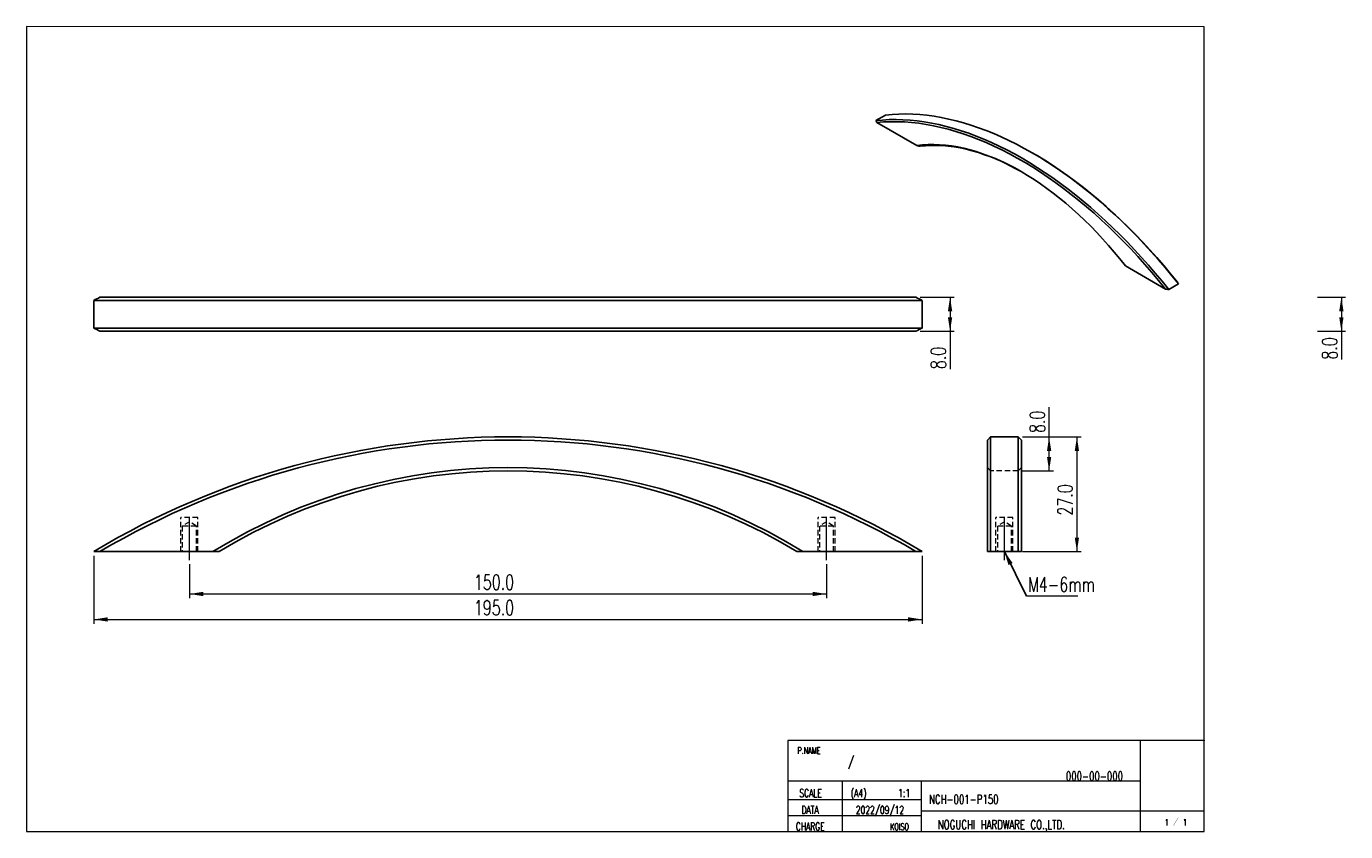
# Model space of a CAD drawing. Header units: millimetres. Extents: x 9 to 320, y 10 to 200.
import ezdxf

# ---------------------------------------------------------------- set-up
doc = ezdxf.new("R2010")
doc.units = ezdxf.units.MM
doc.header["$PDSIZE"] = -1
doc.linetypes.add('CENTERX2', pattern=[20.32, 12.7, -2.54, 2.54, -2.54])
doc.linetypes.add('HIDDEN', pattern=[1.905, 1.27, -0.635])
doc.styles.add('SLDTEXTSTYLE0', font='TXT', dxfattribs={"width": 0.62, "bigfont": 'bigfont'})
doc.styles.add('SLDTEXTSTYLE1', font='TXT', dxfattribs={"width": 0.7, "bigfont": 'bigfont'})
doc.styles.get("Standard").update_dxf_attribs({"font": 'txt', "bigfont": 'bigfont'})
doc.dimstyles.new('SLDDIMSTYLE0', dxfattribs={"dimtxt": 3.5, "dimasz": 3.302, "dimexe": 0, "dimexo": 0.0625, "dimgap": 0.875, "dimtad": 1, "dimdec": 1, "dimrnd": 1e-09, "dimzin": 4, "dimdsep": 46, "dimtxsty": 'SLDTEXTSTYLE1', "dimsah": 1, "dimcen": 0.09, "dimadec": 0, "dimazin": 1, "dimtfac": 1, "dimtdec": 1, "dimtofl": 0, "dimtmove": 0, "dimatfit": 3, "dimfxl": 1, "dimfrac": 2, "dimtolj": 1, "dimtzin": 12, "dimarcsym": 0})
doc.dimstyles.new('SLDDIMSTYLE1', dxfattribs={"dimtxt": 0.18, "dimasz": 3.302, "dimexe": 0, "dimexo": 0.0625, "dimgap": 0, "dimtad": 0, "dimtih": 1, "dimtoh": 1, "dimdec": 0, "dimrnd": 1e-09, "dimzin": 0, "dimdsep": 46, "dimtxsty": 'Standard', "dimsah": 1, "dimcen": 0.09, "dimadec": 0, "dimazin": 0, "dimtfac": 3.302, "dimtdec": 0, "dimtofl": 0, "dimtmove": 0, "dimatfit": 3, "dimfxl": 1, "dimfrac": 2, "dimtolj": 1, "dimtzin": 0, "dimarcsym": 0})

# ---------------------------------------------------------------- blocks, each defined once
blk = doc.blocks.new('_D')
at = {"color": 7, "linetype": 'Continuous', "lineweight": 0}
for p, q in [((47.58, 73.1), (47.58, 65.1)), ((197.58, 73.1), (197.58, 65.1)), ((47.58, 66.1), (197.58, 66.1))]:
    blk.add_line(p, q, dxfattribs=at)
at = {"color": 7, "linetype": 'Continuous', "lineweight": 18}
for points in [[(47.58, 66.1), (50.88, 65.59), (50.88, 66.61)], [(197.58, 66.1), (194.27, 66.61), (194.27, 65.59)]]:
    blk.add_solid(points, dxfattribs=at)
at = {"color": 7, "linetype": 'Continuous', "lineweight": 18, "insert": (114.57, 70.61), "char_height": 3.5, "attachment_point": 1, "style": 'SLDTEXTSTYLE1'}
blk.add_mtext('150.0', dxfattribs=at)
blk = doc.blocks.new('_D_1')
at = {"color": 7, "linetype": 'Continuous', "lineweight": 0}
for p, q in [((25.08, 75.1), (25.08, 59.1)), ((220.08, 75.1), (220.08, 59.1)), ((25.08, 60.1), (220.08, 60.1))]:
    blk.add_line(p, q, dxfattribs=at)
at = {"color": 7, "linetype": 'Continuous', "lineweight": 18}
for points in [[(25.08, 60.1), (28.38, 59.59), (28.38, 60.61)], [(220.08, 60.1), (216.77, 60.61), (216.77, 59.59)]]:
    blk.add_solid(points, dxfattribs=at)
at = {"color": 7, "linetype": 'Continuous', "lineweight": 18, "insert": (114.57, 64.61), "char_height": 3.5, "attachment_point": 1, "style": 'SLDTEXTSTYLE1'}
blk.add_mtext('195.0', dxfattribs=at)
blk = doc.blocks.new('_D_2')
at = {"color": 7, "linetype": 'Continuous', "lineweight": 0}
for p, q in [((313.12, 135.99), (319.76, 135.99)), ((318.76, 135.99), (318.76, 127.99)), ((313.12, 127.99), (319.76, 127.99)), ((318.76, 127.99), (318.76, 121.3))]:
    blk.add_line(p, q, dxfattribs=at)
at = {"color": 7, "linetype": 'Continuous', "lineweight": 18}
for points in [[(318.76, 135.99), (318.25, 132.69), (319.27, 132.69)], [(318.76, 127.99), (319.27, 131.29), (318.25, 131.29)]]:
    blk.add_solid(points, dxfattribs=at)
at = {"color": 7, "linetype": 'Continuous', "lineweight": 18, "insert": (314.25, 121.3), "char_height": 3.5, "attachment_point": 1, "rotation": 90, "style": 'SLDTEXTSTYLE1'}
blk.add_mtext('8.0', dxfattribs=at)
blk = doc.blocks.new('_D_3')
at = {"color": 7, "linetype": 'Continuous', "lineweight": 0}
for p, q in [((219.61, 135.99), (227.65, 135.99)), ((226.65, 135.99), (226.65, 127.99)), ((219.61, 127.99), (227.65, 127.99)), ((226.65, 127.99), (226.65, 119.06))]:
    blk.add_line(p, q, dxfattribs=at)
at = {"color": 7, "linetype": 'Continuous', "lineweight": 18}
for points in [[(226.65, 135.99), (226.14, 132.69), (227.16, 132.69)], [(226.65, 127.99), (227.16, 131.29), (226.14, 131.29)]]:
    blk.add_solid(points, dxfattribs=at)
at = {"color": 7, "linetype": 'Continuous', "lineweight": 18, "insert": (222.14, 119.06), "char_height": 3.5, "attachment_point": 1, "rotation": 90, "style": 'SLDTEXTSTYLE1'}
blk.add_mtext('8.0', dxfattribs=at)
blk = doc.blocks.new('_D_4')
at = {"color": 7, "linetype": 'Continuous', "lineweight": 0}
for p, q in [((243.68, 103.1), (257.51, 103.1)), ((256.51, 103.1), (256.51, 76.1)), ((243.68, 76.1), (257.51, 76.1))]:
    blk.add_line(p, q, dxfattribs=at)
at = {"color": 7, "linetype": 'Continuous', "lineweight": 18}
for points in [[(256.51, 103.1), (256, 99.8), (257.01, 99.8)], [(256.51, 76.1), (257.01, 79.4), (256, 79.4)]]:
    blk.add_solid(points, dxfattribs=at)
at = {"color": 7, "linetype": 'Continuous', "lineweight": 18, "insert": (251.99, 84.59), "char_height": 3.5, "attachment_point": 1, "rotation": 90, "style": 'SLDTEXTSTYLE1'}
blk.add_mtext('27.0', dxfattribs=at)
blk = doc.blocks.new('_D_5')
at = {"color": 7, "linetype": 'Continuous', "lineweight": 0}
for p, q in [((249.96, 103.1), (249.96, 110.13)), ((243.68, 103.1), (250.96, 103.1)), ((249.96, 95.1), (249.96, 103.1)), ((243.68, 95.1), (250.96, 95.1))]:
    blk.add_line(p, q, dxfattribs=at)
at = {"color": 7, "linetype": 'Continuous', "lineweight": 18}
for points in [[(249.96, 103.1), (249.46, 99.8), (250.47, 99.8)], [(249.96, 95.1), (250.47, 98.4), (249.46, 98.4)]]:
    blk.add_solid(points, dxfattribs=at)
at = {"color": 7, "linetype": 'Continuous', "lineweight": 18, "insert": (245.45, 104.02), "char_height": 3.5, "attachment_point": 1, "rotation": 90, "style": 'SLDTEXTSTYLE1'}
blk.add_mtext('8.0', dxfattribs=at)
blk = doc.blocks.new('SW_NOTE_0')
at = {"color": 0, "linetype": 'Continuous', "lineweight": 0}
blk.add_line((12.09, 0), (0, 0), dxfattribs=at)
at = {"color": 0, "linetype": 'Continuous', "lineweight": 0, "insert": (0.41, 4.48), "char_height": 3.5, "attachment_point": 1, "style": 'SLDTEXTSTYLE1'}
blk.add_mtext('M4-6mm', dxfattribs=at)

msp = doc.modelspace()

# ---------------------------------------------------------------- linework, layer by layer
at = {"color": 7, "linetype": 'Continuous', "lineweight": 18}
for p, q in [((286.45, 199.7), (9.22, 199.79)), ((9.22, 199.79), (9.22, 10.12)), ((286.45, 10.12), (286.45, 199.7)), ((188.49, 31.58), (188.49, 10.12)), ((286.45, 31.58), (188.49, 31.58)), ((271.45, 10.12), (271.45, 31.58)), ((188.49, 22.12), (271.45, 22.12)), ((201.24, 22.12), (201.24, 10.12)), ((219.89, 10.12), (219.89, 22.12)), ((188.49, 17.69), (219.89, 17.69)), ((188.49, 13.89), (219.89, 13.89)), ((219.89, 15.02), (286.45, 15.02)), ((9.22, 10.12), (158.81, 10.12)), ((158.81, 10.12), (286.45, 10.12))]:
    msp.add_line(p, q, dxfattribs=at)
at = {"color": 7, "linetype": 'Continuous', "lineweight": 25}
for p, q in [((209.17, 177.59), (211.47, 178.91)), ((209.42, 177.13), (218.83, 171.71)), ((246.22, 169.88), (245.95, 170.03)), ((267.93, 143.36), (277.33, 137.93)), ((278.11, 137.79), (280.41, 139.11)), ((220.08, 135.24), (25.08, 135.24)), ((25.08, 128.74), (25.08, 135.24)), ((26.54, 135.99), (218.61, 135.99)), ((220.08, 128.74), (220.08, 135.24)), ((25.08, 128.74), (220.08, 128.74)), ((218.61, 127.99), (26.54, 127.99)), ((236.18, 103.1), (235.43, 102.35)), ((242.68, 103.1), (236.18, 103.1)), ((236.18, 103.1), (236.18, 76.1)), ((243.43, 102.35), (242.68, 103.1)), ((242.68, 76.1), (242.68, 103.1)), ((235.43, 76.1), (235.43, 102.35)), ((243.43, 102.35), (243.43, 76.1)), ((26.54, 76.1), (53.14, 76.1)), ((192.01, 76.1), (218.61, 76.1)), ((236.18, 76.1), (242.68, 76.1))]:
    msp.add_line(p, q, dxfattribs=at)
at = {"color": 7, "linetype": 'HIDDEN', "lineweight": 18}
for p, q in [((236.18, 95.1), (235.43, 95.85)), ((242.68, 95.1), (236.18, 95.1)), ((243.43, 95.85), (242.68, 95.1)), ((45.58, 76.1), (45.58, 84.1)), ((49.58, 84.1), (45.58, 84.1)), ((49.58, 76.1), (49.58, 84.1)), ((195.58, 76.1), (195.58, 84.1)), ((199.58, 84.1), (195.58, 84.1)), ((199.58, 76.1), (199.58, 84.1)), ((237.43, 76.1), (237.43, 84.1)), ((241.43, 84.1), (237.43, 84.1)), ((237.43, 76.1), (237.43, 84.1)), ((241.43, 84.1), (237.43, 84.1)), ((241.43, 76.1), (241.43, 84.1)), ((241.43, 76.1), (241.43, 84.1)), ((47.58, 83.09), (45.93, 82.1)), ((49.23, 82.1), (45.93, 82.1)), ((45.93, 82.1), (45.93, 76.1)), ((49.23, 82.1), (47.58, 83.09)), ((49.23, 76.1), (49.23, 82.1)), ((197.58, 83.09), (195.93, 82.1)), ((199.23, 82.1), (195.93, 82.1)), ((195.93, 82.1), (195.93, 76.1)), ((199.23, 82.1), (197.58, 83.09)), ((199.23, 76.1), (199.23, 82.1)), ((239.43, 83.09), (237.78, 82.1)), ((241.08, 82.1), (237.78, 82.1)), ((237.78, 82.1), (237.78, 76.1)), ((241.08, 82.1), (239.43, 83.09)), ((241.08, 76.1), (241.08, 82.1))]:
    msp.add_line(p, q, dxfattribs=at)
at = {"color": 7, "linetype": 'CENTERX2', "lineweight": 18}
for p, q in [((47.58, 74.1), (47.58, 84.1)), ((197.58, 74.1), (197.58, 84.1)), ((239.43, 74.1), (239.43, 84.1))]:
    msp.add_line(p, q, dxfattribs=at)
at = {"color": 7, "linetype": 'Continuous', "lineweight": 25, "flags": 128}
for points in [[(209.17, 177.59), (210.74, 177.73), (212.32, 177.82), (213.94, 177.84), (215.57, 177.8), (217.22, 177.69), (218.9, 177.53), (220.59, 177.3), (222.3, 177), (224.02, 176.65), (225.76, 176.23), (227.51, 175.75), (229.27, 175.21), (231.04, 174.6), (232.83, 173.94), (234.62, 173.22), (236.41, 172.43), (238.22, 171.59), (240.02, 170.69), (241.83, 169.73), (243.64, 168.71), (245.45, 167.64), (247.26, 166.51), (249.07, 165.32), (250.87, 164.09), (252.67, 162.8), (254.46, 161.45), (256.24, 160.06), (258.01, 158.61), (259.78, 157.12), (261.53, 155.58), (263.26, 153.99), (264.99, 152.36), (266.7, 150.68), (268.39, 148.96), (270.06, 147.19), (271.71, 145.39), (273.35, 143.54), (274.96, 141.66), (276.55, 139.74), (278.11, 137.79)], [(277.33, 137.93), (275.74, 139.9), (274.14, 141.82), (272.5, 143.71), (270.85, 145.56), (269.17, 147.37), (267.48, 149.14), (265.77, 150.86), (264.04, 152.54), (262.29, 154.17), (260.54, 155.76), (258.76, 157.29), (256.98, 158.78), (255.19, 160.22), (253.39, 161.6), (251.58, 162.93), (249.76, 164.21), (247.94, 165.44), (246.12, 166.6), (244.29, 167.72), (242.46, 168.77), (240.64, 169.77), (238.81, 170.7), (236.99, 171.58), (235.18, 172.4), (233.37, 173.16), (231.57, 173.85), (229.77, 174.49), (227.99, 175.06), (226.22, 175.57), (224.46, 176.01), (222.72, 176.39), (220.99, 176.71), (219.27, 176.96), (217.58, 177.15), (215.91, 177.28), (214.25, 177.34), (212.62, 177.34), (211.01, 177.27), (209.42, 177.13)], [(280.41, 139.11), (278.85, 141.07), (277.26, 142.99), (275.65, 144.87), (274.01, 146.71), (272.36, 148.52), (270.69, 150.28), (268.99, 152), (267.29, 153.68), (265.56, 155.32), (263.82, 156.91), (262.07, 158.45), (260.31, 159.94), (258.54, 161.39), (256.75, 162.78), (254.96, 164.12), (253.17, 165.41), (251.37, 166.65), (249.56, 167.83), (247.75, 168.96), (245.94, 170.04), (244.13, 171.05), (242.32, 172.01), (240.51, 172.91), (238.71, 173.76), (236.92, 174.54), (235.13, 175.27), (233.34, 175.93), (231.57, 176.53), (229.81, 177.07), (228.06, 177.55), (226.32, 177.97), (224.59, 178.33), (222.89, 178.62), (221.19, 178.85), (219.52, 179.02), (217.87, 179.13), (216.23, 179.17), (214.62, 179.15), (213.03, 179.06), (211.47, 178.91)], [(218.83, 171.71), (220.13, 171.85), (221.46, 171.93), (222.82, 171.95), (224.19, 171.91), (225.59, 171.8), (227, 171.62), (228.44, 171.38), (229.89, 171.08), (231.35, 170.72), (232.82, 170.29), (234.31, 169.8), (235.81, 169.25), (237.31, 168.64), (238.82, 167.97), (240.34, 167.24), (241.86, 166.45), (243.38, 165.6), (244.9, 164.69), (246.42, 163.73), (247.93, 162.71), (249.44, 161.64), (250.95, 160.51), (252.44, 159.34), (253.93, 158.11), (255.41, 156.83), (256.87, 155.51), (258.32, 154.14), (259.75, 152.72), (261.16, 151.26), (262.56, 149.76), (263.94, 148.21), (265.29, 146.63), (266.62, 145.02), (267.93, 143.36)], [(243.52, 165.52), (242.16, 166.27), (240.67, 167.05), (239.19, 167.77), (237.71, 168.43), (236.24, 169.03), (234.78, 169.57), (233.32, 170.06), (231.88, 170.48), (230.45, 170.85), (229.03, 171.15), (227.63, 171.4), (226.24, 171.58), (224.87, 171.7), (223.52, 171.76), (222.19, 171.75), (220.88, 171.69), (219.6, 171.57)], [(246.22, 169.88), (247.12, 169.35), (248.94, 168.24), (250.77, 167.07), (252.59, 165.85), (254.4, 164.57), (256.21, 163.23), (258.02, 161.85), (259.81, 160.41), (261.59, 158.93), (263.36, 157.39), (265.12, 155.8), (266.87, 154.17), (268.6, 152.49), (270.31, 150.77), (272, 149), (273.68, 147.19), (275.33, 145.34), (276.96, 143.46), (278.57, 141.53), (280.16, 139.57)]]:
    msp.add_lwpolyline(points, dxfattribs=at)
at = {"color": 7, "linetype": 'Continuous', "lineweight": 25}
for centre, radius, start, end in [((122.58, -86.44), 189.54, 59.0427, 120.9573), ((122.58, -86.44), 188.79, 59.4243, 120.5757), ((122.58, -36.08), 131.93, 58.2448, 121.7552), ((122.58, -36.08), 131.18, 58.778, 121.222)]:
    msp.add_arc(centre, radius, start, end, dxfattribs=at)
for points in [[(209.42, 177.13), (209.34, 177.29), (209.25, 177.44), (209.17, 177.59)], [(219.6, 171.57), (219.34, 171.61), (219.09, 171.66), (218.83, 171.71)], [(278.11, 137.79), (277.85, 137.84), (277.59, 137.88), (277.33, 137.93)], [(280.16, 139.57), (280.24, 139.42), (280.33, 139.26), (280.41, 139.11)], [(25.08, 135.24), (25.56, 135.49), (26.05, 135.74), (26.54, 135.99)], [(218.61, 135.99), (219.1, 135.74), (219.59, 135.49), (220.08, 135.24)], [(26.54, 127.99), (26.05, 128.24), (25.56, 128.49), (25.08, 128.74)], [(220.08, 128.74), (219.59, 128.49), (219.1, 128.24), (218.61, 127.99)], [(26.54, 76.1), (26.05, 76.1), (25.56, 76.1), (25.08, 76.1)], [(54.58, 76.1), (54.1, 76.1), (53.62, 76.1), (53.14, 76.1)], [(192.01, 76.1), (191.53, 76.1), (191.05, 76.1), (190.58, 76.1)], [(220.08, 76.1), (219.59, 76.1), (219.1, 76.1), (218.61, 76.1)], [(236.18, 76.1), (235.93, 76.1), (235.68, 76.1), (235.43, 76.1)], [(243.43, 76.1), (243.19, 76.1), (242.94, 76.1), (242.68, 76.1)]]:
    msp.add_open_spline(points, degree=3, dxfattribs=at)
at = {"color": 7, "linetype": 'Continuous', "lineweight": 0}
for p in [(286.45, 31.58), (188.49, 10.12)]:
    msp.add_point(p, dxfattribs=at)

# ---------------------------------------------------------------- block references
msp.add_blockref('SW_NOTE_0', (244.61, 65.61), dxfattribs=at)

# ---------------------------------------------------------------- texts
for s, insert, char_height, attachment_point, style in [('P.NAME', (190.72, 30), 1.587, 1, 'SLDTEXTSTYLE1'), ('/', (202.65, 27.63), 2.12, 1, 'SLDTEXTSTYLE1'), ('000-00-000', (253.91, 24.25), 2.117, 1, 'SLDTEXTSTYLE1'), ('SCALE', (191.18, 20.12), 1.852, 1, 'SLDTEXTSTYLE1'), ('(A4)', (203.27, 20.12), 1.852, 1, 'SLDTEXTSTYLE1'), ('1:1', (217.25, 20.12), 1.852, 3, 'SLDTEXTSTYLE1'), ('NCH-001-P150', (221.69, 18.8), 2.1167, 1, 'SLDTEXTSTYLE1'), ('DATA', (191.66, 16.16), 1.852, 1, 'SLDTEXTSTYLE1'), ('2022/09/12', (215.81, 16.16), 1.852, 3, 'SLDTEXTSTYLE1'), ('NOGUCHI HARDWARE CO.,LTD.', (223.77, 12.83), 2.1167, 1, 'SLDTEXTSTYLE1'), ('1 ／ 1', (277.17, 13.07), 1.499, 1, 'SLDTEXTSTYLE0'), ('CHARGE', (190.34, 12.26), 1.852, 1, 'SLDTEXTSTYLE1'), ('KOISO', (216.97, 12.07), 1.587, 3, 'SLDTEXTSTYLE1')]:
    msp.add_mtext(s, dxfattribs=dict(at, insert=insert, char_height=char_height, attachment_point=attachment_point, style=style))

# ---------------------------------------------------------------- dimensions: what is measured, and where the dimension line sits
at = {"color": 7, "linetype": 'Continuous', "lineweight": 18}
for base, p1, p2, picture, middle in [((226.65, 127.99), (218.61, 135.99), (218.61, 127.99), '_D_3', (226.65, 122.11)), ((318.76, 127.99), (312.12, 135.99), (312.12, 127.99), '_D_2', (318.76, 124.36)), ((249.96, 103.1), (242.68, 95.1), (242.68, 103.1), '_D_5', (249.96, 107.08)), ((256.51, 76.1), (242.68, 103.1), (242.68, 76.1), '_D_4', (256.51, 88.66))]:
    dim = msp.add_linear_dim(base=base, p1=p1, p2=p2, angle=90, dimstyle='SLDDIMSTYLE0', dxfattribs=at)
    dim.commit()
    dim.dimension.update_dxf_attribs({"geometry": picture, "text_midpoint": middle, "dimtype": 160})
for base, p1, p2, picture, middle in [((220.08, 60.1), (25.08, 76.1), (220.08, 76.1), '_D_1', (119.66, 60.1)), ((197.58, 66.1), (47.58, 74.1), (197.58, 74.1), '_D', (119.66, 66.1))]:
    dim = msp.add_linear_dim(base=base, p1=p1, p2=p2, dimstyle='SLDDIMSTYLE0', dxfattribs=at)
    dim.commit()
    dim.dimension.update_dxf_attribs({"geometry": picture, "text_midpoint": middle, "dimtype": 160})

# ---------------------------------------------------------------- leaders
at = {"color": 7, "linetype": 'Continuous', "lineweight": 0}
msp.add_leader([(239.43, 76.1), (244.61, 65.61)], dimstyle='SLDDIMSTYLE1', dxfattribs=at)

doc.saveas('drawing.dxf')
